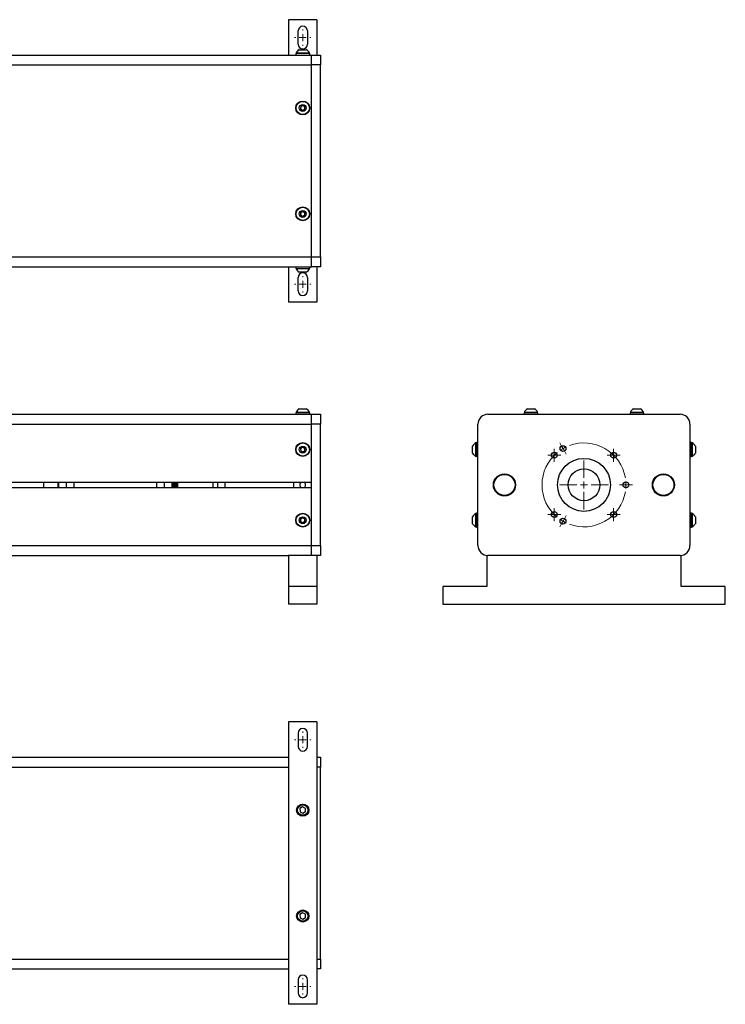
# Model space of a CAD drawing. Header units: inches. Extents: x 1.7 to 41.9, y 3.9 to 31.8.
# Tile 2 of 2: x 22 to 41.9, y 3.9 to 31.8. Entities that reach past the tile are written whole.
import ezdxf

# ---------------------------------------------------------------- set-up
doc = ezdxf.new("R2010")
doc.units = ezdxf.units.IN
doc.header["$MEASUREMENT"] = 0

# ---------------------------------------------------------------- blocks, each defined once
blk = doc.blocks.new('SW_CENTERMARKSYMBOL_5')
at = {"color": 0, "linetype": 'Continuous', "lineweight": 18}
for p, q in [((-1.831, 1.115), (-1.873, 1.187)), ((-1.781, 1.028), (-1.831, 1.115)), ((-1.781, 1.028), (-1.731, 0.942)), ((-1.731, 0.942), (-1.69, 0.87)), ((-1.188, 0.2), (-1.188, 0.694)), ((-1.387, 0), (-1.881, 0)), ((-1.188, 0), (-1.288, 0)), ((-1.188, 0), (-1.188, 0.1)), ((-1.188, 0), (-1.188, -0.1)), ((-1.188, 0), (-1.087, 0)), ((-0.988, 0), (-0.494, 0)), ((-0.1, 0), (-0.183, 0)), ((0, 0), (-0.1, 0)), ((0, 0), (0.1, 0)), ((0.1, 0), (0.183, 0)), ((-1.188, -0.2), (-1.188, -0.694)), ((-1.831, -1.115), (-1.873, -1.187)), ((-1.781, -1.028), (-1.831, -1.115)), ((-1.781, -1.028), (-1.731, -0.942)), ((-1.731, -0.942), (-1.69, -0.87))]:
    blk.add_line(p, q, dxfattribs=at)
for radius, start, end in [(1.188, 9.6498, 110.3502), (1.188, 129.6498, 230.3502), (1.188, 120, 124.8249), (1.188, 115.1751, 120), (1.187, 0, 4.8249), (1.187, 355.1751, 0), (1.188, 249.6498, 350.3502), (1.188, 235.1751, 240), (1.188, 240, 244.8249)]:
    blk.add_arc((-1.188, 0), radius, start, end, dxfattribs=at)
blk = doc.blocks.new('SW_CENTERMARKSYMBOL_6')
at = {"color": 0, "linetype": 'Continuous', "lineweight": 18}
for p, q in [((-0.1, 0), (-0.183, 0)), ((0, 0), (-0.1, 0)), ((0, 0.1), (0, 0.183)), ((0, 0), (0, 0.1)), ((0, 0), (0, -0.1)), ((0, 0), (0.1, 0)), ((0.1, 0), (0.183, 0)), ((0, -0.1), (0, -0.183))]:
    blk.add_line(p, q, dxfattribs=at)
blk = doc.blocks.new('SW_CENTERMARKSYMBOL_7')
at = {"color": 0, "linetype": 'Continuous', "lineweight": 18}
for p, q in [((-0.1, 0), (-0.183, 0)), ((0, 0), (-0.1, 0)), ((0, 0.1), (0, 0.183)), ((0, 0), (0, 0.1)), ((0, 0), (0, -0.1)), ((0, 0), (0.1, 0)), ((0.1, 0), (0.183, 0)), ((0, -0.1), (0, -0.183))]:
    blk.add_line(p, q, dxfattribs=at)
blk = doc.blocks.new('SW_CENTERMARKSYMBOL_8')
at = {"color": 0, "linetype": 'Continuous', "lineweight": 18}
for p, q in [((-0.1, 0), (-0.183, 0)), ((0, 0), (-0.1, 0)), ((0, 0.1), (0, 0.183)), ((0, 0), (0, 0.1)), ((0, 0), (0, -0.1)), ((0, 0), (0.1, 0)), ((0.1, 0), (0.183, 0)), ((0, -0.1), (0, -0.183))]:
    blk.add_line(p, q, dxfattribs=at)
blk = doc.blocks.new('SW_CENTERMARKSYMBOL_9')
at = {"color": 0, "linetype": 'Continuous', "lineweight": 18}
for p, q in [((-0.1, 0), (-0.183, 0)), ((0, 0), (-0.1, 0)), ((0, 0.1), (0, 0.183)), ((0, 0), (0, 0.1)), ((0, 0), (0, -0.1)), ((0, 0), (0.1, 0)), ((0.1, 0), (0.183, 0)), ((0, -0.1), (0, -0.183))]:
    blk.add_line(p, q, dxfattribs=at)
blk = doc.blocks.new('SW_CENTERMARKSYMBOL_12')
at = {"color": 0, "linetype": 'Continuous', "lineweight": 18}
for p, q in [((-0.2, 0), (-0.2325, 0)), ((0, 0), (-0.1, 0)), ((0, 0.2), (0, 0.2325)), ((0, 0), (0, 0.1)), ((0, 0), (0, -0.1)), ((0, 0), (0.1, 0)), ((0.2, 0), (0.2325, 0)), ((0, -0.2), (0, -0.2325))]:
    blk.add_line(p, q, dxfattribs=at)
blk = doc.blocks.new('SW_CENTERMARKSYMBOL_13')
at = {"color": 0, "linetype": 'Continuous', "lineweight": 18}
for p, q in [((-0.2, 0), (-0.2325, 0)), ((0, 0), (-0.1, 0)), ((0, 0.2), (0, 0.2325)), ((0, 0), (0, 0.1)), ((0, 0), (0, -0.1)), ((0, 0), (0.1, 0)), ((0.2, 0), (0.2325, 0)), ((0, -0.2), (0, -0.2325))]:
    blk.add_line(p, q, dxfattribs=at)
blk = doc.blocks.new('SW_CENTERMARKSYMBOL_16')
at = {"color": 0, "linetype": 'Continuous', "lineweight": 18}
for p, q in [((-0.2, 0), (-0.2325, 0)), ((0, 0), (-0.1, 0)), ((0, 0.2), (0, 0.2325)), ((0, 0), (0, 0.1)), ((0, 0), (0, -0.1)), ((0, 0), (0.1, 0)), ((0.2, 0), (0.2325, 0)), ((0, -0.2), (0, -0.2325))]:
    blk.add_line(p, q, dxfattribs=at)
blk = doc.blocks.new('SW_CENTERMARKSYMBOL_17')
at = {"color": 0, "linetype": 'Continuous', "lineweight": 18}
for p, q in [((-0.2, 0), (-0.2325, 0)), ((0, 0), (-0.1, 0)), ((0, 0.2), (0, 0.2325)), ((0, 0), (0, 0.1)), ((0, 0), (0, -0.1)), ((0, 0), (0.1, 0)), ((0.2, 0), (0.2325, 0)), ((0, -0.2), (0, -0.2325))]:
    blk.add_line(p, q, dxfattribs=at)

msp = doc.modelspace()

# ---------------------------------------------------------------- linework, layer by layer
at = {"color": 7, "linetype": 'Continuous', "lineweight": 25}
for p, q in [((30.381, 31.774), (29.581, 31.774)), ((29.581, 31.774), (29.581, 30.774)), ((30.381, 31.774), (30.381, 30.774)), ((29.849, 31.079), (29.849, 31.454)), ((30.114, 31.454), (30.114, 31.079)), ((14.231, 30.774), (30.231, 30.774)), ((29.784, 30.817), (29.784, 30.774)), ((30.131, 30.817), (29.784, 30.817)), ((29.794, 30.833), (29.794, 30.817)), ((29.794, 30.833), (30.124, 30.833)), ((29.883, 30.925), (30.056, 30.925)), ((30.056, 30.925), (30.079, 30.925)), ((30.124, 30.833), (30.168, 30.833)), ((30.178, 30.817), (30.131, 30.817)), ((30.168, 30.817), (30.168, 30.833)), ((30.178, 30.774), (30.178, 30.817)), ((30.231, 30.492), (30.231, 30.774)), ((30.231, 30.774), (30.481, 30.774)), ((30.231, 30.493), (30.231, 30.774)), ((30.481, 30.774), (30.481, 30.493)), ((14.231, 30.492), (30.231, 30.492)), ((30.481, 30.493), (30.231, 30.493)), ((30.231, 25.055), (30.231, 30.493)), ((30.231, 25.056), (30.231, 30.492)), ((30.481, 25.055), (30.481, 30.493)), ((14.231, 25.056), (30.231, 25.056)), ((30.231, 24.774), (30.231, 25.056)), ((30.231, 25.055), (30.481, 25.055)), ((30.231, 24.774), (30.231, 25.055)), ((30.481, 25.055), (30.481, 24.774)), ((14.231, 24.774), (30.231, 24.774)), ((29.581, 24.774), (29.581, 23.774)), ((29.784, 24.774), (29.784, 24.731)), ((29.784, 24.731), (30.176, 24.731)), ((29.794, 24.731), (29.794, 24.714)), ((30.168, 24.714), (29.794, 24.714)), ((30.079, 24.622), (29.883, 24.622)), ((30.168, 24.714), (30.168, 24.731)), ((30.176, 24.731), (30.178, 24.731)), ((30.178, 24.731), (30.178, 24.774)), ((30.481, 24.774), (30.231, 24.774)), ((30.381, 24.774), (30.381, 23.774)), ((29.849, 24.094), (29.849, 24.469)), ((30.114, 24.469), (30.114, 24.094)), ((30.381, 23.774), (29.581, 23.774)), ((29.784, 20.643), (29.784, 20.6)), ((30.178, 20.643), (29.784, 20.643)), ((29.794, 20.659), (29.794, 20.643)), ((29.794, 20.659), (30.168, 20.659)), ((29.883, 20.751), (30.079, 20.751)), ((30.079, 20.751), (30.079, 20.751)), ((30.168, 20.643), (30.168, 20.659)), ((30.168, 20.659), (30.168, 20.659)), ((30.178, 20.6), (30.178, 20.643)), ((36.245, 20.643), (36.245, 20.6)), ((36.436, 20.643), (36.245, 20.643)), ((36.255, 20.659), (36.255, 20.643)), ((36.255, 20.659), (36.436, 20.659)), ((36.344, 20.751), (36.439, 20.751)), ((36.436, 20.659), (36.629, 20.659)), ((36.639, 20.643), (36.436, 20.643)), ((36.439, 20.751), (36.541, 20.751)), ((36.629, 20.643), (36.629, 20.659)), ((36.639, 20.6), (36.639, 20.643)), ((39.245, 20.643), (39.245, 20.6)), ((39.419, 20.643), (39.245, 20.643)), ((39.255, 20.659), (39.255, 20.643)), ((39.255, 20.659), (39.42, 20.659)), ((39.344, 20.751), (39.43, 20.751)), ((39.639, 20.643), (39.419, 20.643)), ((39.42, 20.659), (39.629, 20.659)), ((39.43, 20.751), (39.541, 20.751)), ((39.629, 20.643), (39.629, 20.659)), ((39.639, 20.6), (39.639, 20.643)), ((14.231, 20.6), (30.231, 20.6)), ((30.231, 20.318), (30.231, 20.6)), ((30.231, 20.6), (30.481, 20.6)), ((30.231, 20.319), (30.231, 20.6)), ((30.481, 20.6), (30.481, 20.319)), ((35.223, 20.6), (40.661, 20.6)), ((14.231, 20.318), (30.231, 20.318)), ((30.481, 20.319), (30.231, 20.319)), ((30.231, 16.881), (30.231, 20.319)), ((30.231, 18.675), (30.231, 20.318)), ((30.481, 16.881), (30.481, 20.319)), ((34.942, 16.881), (34.942, 20.319)), ((40.942, 20.319), (40.942, 16.881)), ((34.791, 19.613), (34.791, 19.698)), ((34.791, 19.501), (34.791, 19.613)), ((34.899, 19.787), (34.883, 19.787)), ((34.883, 19.626), (34.883, 19.787)), ((34.883, 19.413), (34.883, 19.626)), ((34.942, 19.796), (34.899, 19.796)), ((34.899, 19.796), (34.899, 19.627)), ((34.899, 19.627), (34.899, 19.403)), ((40.985, 19.796), (40.942, 19.796)), ((40.942, 19.518), (40.945, 19.522)), ((40.942, 19.522), (40.942, 19.522)), ((40.985, 19.727), (40.985, 19.796)), ((41.002, 19.787), (40.985, 19.787)), ((40.985, 19.403), (40.985, 19.727)), ((41.002, 19.787), (41.002, 19.72)), ((41.002, 19.72), (41.002, 19.413)), ((41.094, 19.698), (41.094, 19.663)), ((41.094, 19.663), (41.094, 19.501)), ((34.883, 19.413), (34.899, 19.413)), ((34.899, 19.403), (34.942, 19.403)), ((40.942, 19.403), (40.985, 19.403)), ((40.985, 19.413), (41.002, 19.413)), ((35.459, 18.808), (35.484, 18.833)), ((35.901, 18.833), (35.926, 18.808)), ((39.959, 18.808), (39.984, 18.833)), ((40.401, 18.833), (40.426, 18.808)), ((14.231, 18.675), (30.231, 18.675)), ((14.231, 18.525), (30.231, 18.525)), ((22.657, 18.525), (22.657, 18.675)), ((23.057, 18.525), (23.057, 18.675)), ((23.064, 18.653), (23.063, 18.652)), ((23.071, 18.642), (23.071, 18.643)), ((23.071, 18.548), (23.072, 18.545)), ((23.072, 18.675), (23.072, 18.525)), ((23.287, 18.675), (23.287, 18.525)), ((23.507, 18.525), (23.507, 18.675)), ((25.846, 18.675), (25.846, 18.525)), ((26.066, 18.525), (26.066, 18.675)), ((26.281, 18.525), (26.281, 18.675)), ((26.304, 18.652), (26.303, 18.645)), ((26.305, 18.652), (26.305, 18.652)), ((26.348, 18.647), (26.347, 18.65)), ((26.355, 18.548), (26.356, 18.555)), ((26.367, 18.647), (26.366, 18.644)), ((26.368, 18.647), (26.369, 18.647)), ((26.377, 18.659), (26.378, 18.658)), ((26.378, 18.641), (26.377, 18.641)), ((26.386, 18.652), (26.386, 18.652)), ((26.433, 18.675), (26.433, 18.525)), ((27.433, 18.675), (27.433, 18.525)), ((27.566, 18.675), (27.566, 18.525)), ((27.786, 18.525), (27.786, 18.675)), ((29.731, 18.525), (29.731, 18.675)), ((30.231, 16.882), (30.231, 18.525)), ((35.68, 18.287), (35.671, 18.287)), ((35.714, 18.287), (35.705, 18.287)), ((40.18, 18.287), (40.171, 18.287)), ((40.21, 18.287), (40.174, 18.287)), ((40.214, 18.287), (40.205, 18.287)), ((34.791, 17.6), (34.791, 17.698)), ((34.791, 17.501), (34.791, 17.6)), ((34.899, 17.787), (34.883, 17.787)), ((34.883, 17.6), (34.883, 17.787)), ((34.883, 17.413), (34.883, 17.6)), ((34.942, 17.796), (34.899, 17.796)), ((34.899, 17.796), (34.899, 17.6)), ((34.899, 17.6), (34.899, 17.403)), ((40.985, 17.796), (40.942, 17.796)), ((40.985, 17.684), (40.985, 17.796)), ((41.002, 17.787), (40.985, 17.787)), ((40.985, 17.403), (40.985, 17.684)), ((41.002, 17.787), (41.002, 17.68)), ((41.002, 17.68), (41.002, 17.413)), ((41.094, 17.698), (41.094, 17.642)), ((41.094, 17.642), (41.094, 17.501)), ((34.883, 17.413), (34.899, 17.413)), ((34.899, 17.403), (34.942, 17.403)), ((40.942, 17.52), (40.944, 17.522)), ((40.942, 17.403), (40.985, 17.403)), ((40.985, 17.413), (41.002, 17.413)), ((14.231, 16.882), (30.231, 16.882)), ((30.231, 16.6), (30.231, 16.882)), ((30.231, 16.881), (30.481, 16.881)), ((30.231, 16.6), (30.231, 16.881)), ((30.481, 16.881), (30.481, 16.6)), ((14.881, 16.6), (29.581, 16.6)), ((30.381, 16.6), (29.581, 16.6)), ((29.581, 16.6), (29.581, 15.725)), ((30.381, 16.6), (30.381, 15.725)), ((30.481, 16.6), (30.381, 16.6)), ((35.192, 16.6), (35.192, 15.725)), ((40.661, 16.6), (35.223, 16.6)), ((40.692, 15.725), (40.692, 16.6)), ((30.381, 15.725), (29.581, 15.725)), ((29.581, 15.725), (29.581, 15.225)), ((30.381, 15.725), (30.381, 15.225)), ((33.942, 15.725), (33.942, 15.225)), ((35.192, 15.725), (33.942, 15.725)), ((41.942, 15.725), (40.692, 15.725)), ((41.942, 15.225), (41.942, 15.725)), ((30.381, 15.225), (29.581, 15.225)), ((33.942, 15.225), (41.942, 15.225)), ((30.381, 11.891), (29.581, 11.891)), ((29.581, 11.891), (29.581, 3.891)), ((30.381, 11.891), (30.381, 3.891)), ((29.849, 11.571), (29.849, 11.196)), ((30.114, 11.196), (30.114, 11.571)), ((14.881, 10.891), (29.581, 10.891)), ((30.381, 10.891), (30.481, 10.891)), ((30.481, 10.891), (30.481, 10.61)), ((14.881, 10.609), (29.581, 10.609)), ((30.481, 10.61), (30.381, 10.61)), ((30.481, 5.172), (30.481, 10.61)), ((29.976, 9.482), (29.9, 9.432)), ((30.057, 9.44), (29.976, 9.482)), ((29.9, 9.432), (29.905, 9.341)), ((29.905, 9.341), (29.986, 9.3)), ((29.986, 9.3), (30.062, 9.35)), ((30.062, 9.35), (30.057, 9.44)), ((29.976, 6.482), (29.9, 6.432)), ((29.9, 6.432), (29.905, 6.341)), ((30.057, 6.44), (29.976, 6.482)), ((30.062, 6.35), (30.057, 6.44)), ((29.905, 6.341), (29.986, 6.3)), ((29.986, 6.3), (30.062, 6.35)), ((14.881, 5.173), (29.581, 5.173)), ((30.381, 5.172), (30.481, 5.172)), ((30.481, 5.172), (30.481, 4.891)), ((14.881, 4.891), (29.581, 4.891)), ((30.481, 4.891), (30.381, 4.891)), ((29.849, 4.586), (29.849, 4.211)), ((30.114, 4.211), (30.114, 4.586)), ((30.381, 3.891), (29.581, 3.891))]:
    msp.add_line(p, q, dxfattribs=at)
at = {"color": 7, "linetype": 'Continuous', "lineweight": 25, "flags": 128}
for points in [[(26.347, 18.648), (26.348, 18.647), (26.349, 18.64), (26.35, 18.629), (26.351, 18.617), (26.352, 18.604), (26.353, 18.591), (26.353, 18.58), (26.354, 18.57), (26.356, 18.556), (26.357, 18.548), (26.36, 18.542), (26.363, 18.54), (26.366, 18.54), (26.366, 18.54)], [(35.379, 18.601), (35.381, 18.568), (35.388, 18.526)], [(35.997, 18.531), (35.998, 18.535), (36.005, 18.602)], [(39.879, 18.601), (39.881, 18.568), (39.887, 18.531)], [(40.496, 18.526), (40.498, 18.535), (40.505, 18.602)]]:
    msp.add_lwpolyline(points, dxfattribs=at)
at = {"color": 7, "linetype": 'Continuous', "lineweight": 25}
for centre, radius in [((29.981, 29.274), 0.197), ((29.981, 29.274), 0.187), ((29.981, 29.274), 0.0984), ((29.981, 26.274), 0.197), ((29.981, 26.274), 0.187), ((29.981, 26.274), 0.0984), ((29.981, 19.6), 0.197), ((29.981, 19.6), 0.187), ((29.981, 19.6), 0.0984), ((37.102, 19.439), 0.0827), ((37.348, 19.628), 0.0827), ((38.782, 19.439), 0.0827), ((37.942, 18.6), 0.75), ((37.942, 18.602), 0.45), ((35.692, 18.6), 0.313), ((35.692, 18.6), 0.313), ((35.692, 18.6), 0.298), ((39.13, 18.6), 0.0827), ((40.192, 18.6), 0.313), ((40.192, 18.6), 0.313), ((40.192, 18.6), 0.298), ((29.981, 17.6), 0.197), ((29.981, 17.6), 0.187), ((29.981, 17.6), 0.0984), ((37.102, 17.76), 0.0827), ((37.348, 17.571), 0.0827), ((38.782, 17.76), 0.0827), ((29.981, 9.391), 0.172), ((29.981, 9.391), 0.165), ((29.981, 9.391), 0.146), ((29.981, 6.391), 0.172), ((29.981, 6.391), 0.165), ((29.981, 6.391), 0.146)]:
    msp.add_circle(centre, radius, dxfattribs=at)
for centre, radius, start, end in [((29.981, 31.454), 0.133, 0, 180), ((29.981, 31.079), 0.133, 180, 0), ((29.981, 30.742), 0.208, 118.2227, 153.9627), ((29.981, 30.742), 0.208, 26.0373, 61.7773), ((29.981, 29.274), 0.0682, 143.0976, 203.0976), ((29.981, 29.274), 0.0682, 83.0976, 143.0976), ((29.981, 29.274), 0.0682, 23.0976, 83.0976), ((29.981, 29.274), 0.0682, 323.0976, 23.0976), ((29.981, 29.274), 0.0682, 203.0976, 263.0976), ((29.981, 29.274), 0.0682, 263.0976, 323.0976), ((29.981, 26.274), 0.0682, 148.2592, 208.2592), ((29.981, 26.274), 0.0682, 208.2592, 268.2592), ((29.981, 26.274), 0.0682, 88.2592, 148.2592), ((29.981, 26.274), 0.0682, 268.2592, 328.2592), ((29.981, 26.274), 0.0682, 28.2592, 88.2592), ((29.981, 26.274), 0.0682, 328.2592, 28.2592), ((29.981, 24.806), 0.208, 206.0373, 241.7773), ((29.981, 24.469), 0.133, 0, 180), ((29.981, 24.806), 0.208, 298.2227, 333.9627), ((29.981, 24.094), 0.133, 180, 0), ((29.981, 20.568), 0.208, 118.2227, 153.9627), ((29.981, 20.568), 0.208, 26.0373, 61.7773), ((36.442, 20.568), 0.208, 118.2227, 153.9627), ((36.442, 20.568), 0.208, 26.0373, 61.7773), ((39.442, 20.568), 0.208, 118.2227, 153.9627), ((39.442, 20.568), 0.208, 26.0373, 61.7773), ((35.223, 20.319), 0.281, 90, 180), ((40.661, 20.319), 0.281, 0, 90), ((29.981, 19.6), 0.0682, 158.1186, 218.1186), ((29.981, 19.6), 0.0682, 98.1186, 158.1186), ((29.981, 19.6), 0.0682, 218.1186, 278.1186), ((29.981, 19.6), 0.0682, 38.1186, 98.1186), ((29.981, 19.6), 0.0682, 278.1186, 338.1186), ((29.981, 19.6), 0.0682, 338.1186, 38.1186), ((34.974, 19.6), 0.208, 116.0373, 151.7773), ((40.91, 19.6), 0.208, 28.2227, 63.9627), ((34.974, 19.6), 0.208, 208.2227, 243.9627), ((40.91, 19.6), 0.208, 296.0373, 331.7773), ((29.981, 18.6), 0.0827, 114.8865, 245.1135), ((29.981, 18.6), 0.0827, 0, 65.1135), ((29.981, 18.6), 0.0827, 294.8865, 0), ((29.981, 17.6), 0.0682, 150, 210), ((29.981, 17.6), 0.0682, 90, 150), ((29.981, 17.6), 0.0682, 30, 90), ((29.981, 17.6), 0.0682, 330, 30), ((34.974, 17.6), 0.208, 116.0373, 151.7773), ((40.91, 17.6), 0.208, 28.2227, 63.9627), ((29.981, 17.6), 0.0682, 210, 270), ((29.981, 17.6), 0.0682, 270, 330), ((34.974, 17.6), 0.208, 208.2227, 243.9627), ((40.91, 17.6), 0.208, 296.0373, 331.7773), ((35.223, 16.881), 0.281, 180, 270), ((40.661, 16.881), 0.281, 270, 0), ((29.981, 11.571), 0.133, 0, 180), ((29.981, 11.196), 0.133, 180, 0), ((29.981, 4.586), 0.133, 0, 180), ((29.981, 4.211), 0.133, 180, 0)]:
    msp.add_arc(centre, radius, start, end, dxfattribs=at)
for points, knots in [([(29.926, 29.315), (29.926, 29.311), (29.925, 29.3), (29.922, 29.28), (29.92, 29.261), (29.919, 29.25), (29.918, 29.247)], [0, 0, 0, 0, 0.1809417, 0.5062934, 0.8439762, 1, 1, 1, 1]), ([(29.989, 29.342), (29.98, 29.338), (29.965, 29.331), (29.943, 29.322), (29.931, 29.317), (29.926, 29.315)], [0, 0, 0, 0, 0.439119, 0.751373, 1, 1, 1, 1]), ([(30.044, 29.301), (30.036, 29.307), (30.023, 29.317), (30.003, 29.331), (29.993, 29.338), (29.989, 29.342)], [0, 0, 0, 0, 0.4391168, 0.7513694, 1, 1, 1, 1]), ([(30.036, 29.233), (30.036, 29.236), (30.037, 29.247), (30.04, 29.266), (30.042, 29.286), (30.043, 29.297), (30.044, 29.301)], [0, 0, 0, 0, 0.156026, 0.493708, 0.819058, 1, 1, 1, 1]), ([(29.918, 29.247), (29.926, 29.241), (29.939, 29.231), (29.959, 29.217), (29.969, 29.209), (29.973, 29.206)], [0, 0, 0, 0, 0.4391114, 0.7513602, 1, 1, 1, 1]), ([(29.973, 29.206), (29.982, 29.21), (29.997, 29.217), (30.019, 29.226), (30.031, 29.231), (30.036, 29.233)], [0, 0, 0, 0, 0.4391197, 0.7513582, 1, 1, 1, 1]), ([(29.923, 26.31), (29.923, 26.306), (29.923, 26.295), (29.922, 26.275), (29.921, 26.256), (29.921, 26.245), (29.921, 26.242)], [0, 0, 0, 0, 0.180941, 0.506291, 0.843974, 1, 1, 1, 1]), ([(29.921, 26.242), (29.929, 26.236), (29.943, 26.228), (29.964, 26.215), (29.974, 26.209), (29.979, 26.206)], [0, 0, 0, 0, 0.4391082, 0.751367, 1, 1, 1, 1]), ([(29.983, 26.342), (29.974, 26.337), (29.96, 26.33), (29.938, 26.318), (29.928, 26.312), (29.923, 26.31)], [0, 0, 0, 0, 0.4391209, 0.7513677, 1, 1, 1, 1]), ([(29.979, 26.206), (29.988, 26.21), (30.002, 26.218), (30.024, 26.23), (30.034, 26.236), (30.039, 26.238)], [0, 0, 0, 0, 0.439113, 0.751364, 1, 1, 1, 1]), ([(30.041, 26.306), (30.033, 26.311), (30.019, 26.32), (29.998, 26.333), (29.988, 26.339), (29.983, 26.342)], [0, 0, 0, 0, 0.4391143, 0.7513646, 1, 1, 1, 1]), ([(30.039, 26.238), (30.039, 26.241), (30.039, 26.252), (30.04, 26.271), (30.041, 26.291), (30.041, 26.302), (30.041, 26.306)], [0, 0, 0, 0, 0.156026, 0.493709, 0.819059, 1, 1, 1, 1]), ([(29.971, 19.667), (29.964, 19.661), (29.951, 19.651), (29.931, 19.636), (29.922, 19.628), (29.918, 19.625)], [0, 0, 0, 0, 0.439114, 0.751368, 1, 1, 1, 1]), ([(29.918, 19.625), (29.918, 19.621), (29.92, 19.61), (29.923, 19.59), (29.925, 19.571), (29.927, 19.561), (29.927, 19.557)], [0, 0, 0, 0, 0.180942, 0.5062912, 0.8439723, 1, 1, 1, 1]), ([(29.927, 19.557), (29.936, 19.554), (29.952, 19.548), (29.974, 19.539), (29.986, 19.534), (29.991, 19.532)], [0, 0, 0, 0, 0.439114, 0.751363, 1, 1, 1, 1]), ([(30.035, 19.642), (30.026, 19.645), (30.01, 19.652), (29.988, 19.661), (29.976, 19.665), (29.971, 19.667)], [0, 0, 0, 0, 0.4391288, 0.7513775, 1, 1, 1, 1]), ([(29.991, 19.532), (29.998, 19.538), (30.011, 19.548), (30.031, 19.563), (30.04, 19.571), (30.044, 19.574)], [0, 0, 0, 0, 0.439121, 0.751365, 1, 1, 1, 1]), ([(30.044, 19.574), (30.044, 19.577), (30.042, 19.588), (30.04, 19.607), (30.037, 19.627), (30.035, 19.638), (30.035, 19.642)], [0, 0, 0, 0, 0.156026, 0.493708, 0.81906, 1, 1, 1, 1]), ([(40.986, 19.683), (40.985, 19.685), (40.982, 19.689), (40.98, 19.694), (40.978, 19.698)], [0, 0, 0, 0, 0.281613, 1, 1, 1, 1]), ([(23.063, 18.594), (23.062, 18.598), (23.062, 18.607), (23.06, 18.622), (23.059, 18.636), (23.057, 18.643), (23.057, 18.645)], [0, 0, 0, 0, 0.220956, 0.436302, 0.853762, 1, 1, 1, 1]), ([(23.057, 18.541), (23.057, 18.54), (23.058, 18.54), (23.06, 18.54), (23.061, 18.54)], [0, 0, 0, 0, 0.313672, 1, 1, 1, 1]), ([(23.061, 18.54), (23.06, 18.54), (23.06, 18.54), (23.059, 18.543), (23.059, 18.543)], [0, 0, 0, 0, 0.930102, 1, 1, 1, 1]), ([(23.063, 18.651), (23.062, 18.649), (23.062, 18.645), (23.061, 18.635), (23.06, 18.628), (23.06, 18.625)], [0, 0, 0, 0, 0.399783, 0.771137, 1, 1, 1, 1]), ([(23.06, 18.54), (23.062, 18.54), (23.064, 18.54), (23.067, 18.543), (23.07, 18.548), (23.07, 18.553), (23.07, 18.555)], [0, 0, 0, 0, 0.195012, 0.381575, 0.72749, 1, 1, 1, 1]), ([(23.071, 18.66), (23.07, 18.659), (23.068, 18.659), (23.065, 18.657), (23.063, 18.654), (23.063, 18.652), (23.063, 18.651)], [0, 0, 0, 0, 0.257345, 0.511409, 0.759621, 1, 1, 1, 1]), ([(23.065, 18.555), (23.065, 18.555), (23.066, 18.555), (23.066, 18.557), (23.066, 18.561), (23.065, 18.568), (23.064, 18.58), (23.063, 18.589), (23.063, 18.594)], [0, 0, 0, 0, 0.006511, 0.140744, 0.305965, 0.503676, 0.734887, 1, 1, 1, 1]), ([(23.064, 18.65), (23.064, 18.649), (23.065, 18.646), (23.066, 18.633), (23.067, 18.615), (23.068, 18.601), (23.068, 18.594)], [0, 0, 0, 0, 0.248522, 0.498029, 0.748523, 1, 1, 1, 1]), ([(23.064, 18.576), (23.065, 18.579), (23.065, 18.588), (23.066, 18.601), (23.067, 18.608), (23.067, 18.61)], [0, 0, 0, 0, 0.3458645, 0.826974, 1, 1, 1, 1]), ([(23.068, 18.594), (23.068, 18.587), (23.069, 18.574), (23.07, 18.558), (23.071, 18.548), (23.072, 18.547), (23.072, 18.547)], [0, 0, 0, 0, 0.26295, 0.527199, 0.792729, 1, 1, 1, 1]), ([(26.288, 18.574), (26.288, 18.574), (26.289, 18.574), (26.288, 18.572), (26.286, 18.571), (26.283, 18.57), (26.281, 18.57), (26.279, 18.57)], [0, 0, 0, 0, 0.020223, 0.265134, 0.510182, 0.755055, 1, 1, 1, 1]), ([(26.288, 18.574), (26.288, 18.579), (26.288, 18.587), (26.287, 18.601), (26.286, 18.614), (26.285, 18.627), (26.284, 18.64), (26.283, 18.648), (26.282, 18.652), (26.282, 18.654), (26.282, 18.655), (26.282, 18.655)], [0, 0, 0, 0, 0.142312, 0.274343, 0.395925, 0.506936, 0.695752, 0.84071, 0.940291, 0.993111, 1, 1, 1, 1]), ([(26.282, 18.54), (26.283, 18.54), (26.285, 18.54), (26.287, 18.541), (26.289, 18.542), (26.292, 18.547), (26.292, 18.548), (26.293, 18.554), (26.293, 18.556)], [0, 0, 0, 0, 0.079341, 0.149086, 0.259248, 0.333257, 0.756349, 1, 1, 1, 1]), ([(26.292, 18.66), (26.291, 18.659), (26.289, 18.659), (26.285, 18.657), (26.283, 18.654), (26.283, 18.651), (26.283, 18.65)], [0, 0, 0, 0, 0.192582, 0.386462, 0.78519, 1, 1, 1, 1]), ([(26.285, 18.644), (26.285, 18.644), (26.285, 18.643), (26.286, 18.637), (26.286, 18.628), (26.287, 18.613), (26.288, 18.597), (26.289, 18.584), (26.29, 18.577), (26.29, 18.574)], [0, 0, 0, 0, 0.075626, 0.201946, 0.356498, 0.540704, 0.754739, 0.87358, 1, 1, 1, 1]), ([(26.287, 18.597), (26.287, 18.6), (26.287, 18.603), (26.288, 18.606), (26.288, 18.607)], [0, 0, 0, 0, 0.724391, 1, 1, 1, 1]), ([(26.29, 18.574), (26.291, 18.569), (26.292, 18.56), (26.295, 18.549), (26.298, 18.541), (26.301, 18.54), (26.303, 18.54)], [0, 0, 0, 0, 0.233068, 0.479897, 0.737129, 1, 1, 1, 1]), ([(26.299, 18.57), (26.298, 18.57), (26.296, 18.57), (26.293, 18.571), (26.291, 18.572), (26.29, 18.573), (26.29, 18.574)], [0, 0, 0, 0, 0.256401, 0.512584, 0.76906, 1, 1, 1, 1]), ([(26.308, 18.574), (26.308, 18.579), (26.307, 18.587), (26.306, 18.601), (26.305, 18.613), (26.304, 18.627), (26.303, 18.64), (26.302, 18.648), (26.301, 18.652), (26.301, 18.654), (26.3, 18.655), (26.299, 18.657), (26.297, 18.659), (26.294, 18.659), (26.293, 18.66), (26.292, 18.66)], [0, 0, 0, 0, 0.1264631, 0.2438898, 0.352148, 0.4510998, 0.6197455, 0.7497009, 0.8395691, 0.8880982, 0.902726, 0.9255114, 0.9577752, 0.9776655, 1, 1, 1, 1]), ([(26.299, 18.57), (26.299, 18.576), (26.298, 18.59), (26.297, 18.613), (26.295, 18.635), (26.294, 18.652), (26.293, 18.66), (26.292, 18.659), (26.292, 18.658)], [0, 0, 0, 0, 0.176693, 0.353387, 0.544917, 0.736442, 0.927962, 1, 1, 1, 1]), ([(26.299, 18.57), (26.3, 18.57), (26.303, 18.57), (26.306, 18.571), (26.307, 18.572), (26.307, 18.572)], [0, 0, 0, 0, 0.333319, 0.66654, 1, 1, 1, 1]), ([(26.299, 18.57), (26.299, 18.565), (26.3, 18.554), (26.301, 18.543), (26.302, 18.538), (26.303, 18.54), (26.303, 18.54)], [0, 0, 0, 0, 0.27794, 0.6383984, 0.9988532, 1, 1, 1, 1]), ([(26.303, 18.54), (26.304, 18.54), (26.306, 18.54), (26.31, 18.543), (26.312, 18.548), (26.313, 18.553), (26.313, 18.555)], [0, 0, 0, 0, 0.140511, 0.296791, 0.664751, 1, 1, 1, 1]), ([(26.313, 18.66), (26.312, 18.659), (26.31, 18.659), (26.307, 18.657), (26.305, 18.654), (26.304, 18.652), (26.304, 18.651)], [0, 0, 0, 0, 0.250655, 0.500895, 0.75086, 1, 1, 1, 1]), ([(26.305, 18.649), (26.305, 18.647), (26.306, 18.644), (26.307, 18.632), (26.309, 18.616), (26.31, 18.597), (26.311, 18.578), (26.312, 18.563), (26.313, 18.551), (26.314, 18.549), (26.315, 18.547)], [0, 0, 0, 0, 0.122379, 0.245502, 0.369377, 0.494002, 0.619377, 0.745502, 0.872379, 1, 1, 1, 1]), ([(26.309, 18.611), (26.308, 18.606), (26.308, 18.599), (26.307, 18.591), (26.307, 18.589)], [0, 0, 0, 0, 0.614965, 1, 1, 1, 1]), ([(26.323, 18.648), (26.323, 18.65), (26.323, 18.653), (26.32, 18.657), (26.317, 18.659), (26.314, 18.659), (26.313, 18.66)], [0, 0, 0, 0, 0.2370161, 0.4845513, 0.7400635, 1, 1, 1, 1]), ([(26.313, 18.659), (26.314, 18.659), (26.314, 18.659), (26.315, 18.649), (26.317, 18.632), (26.318, 18.611), (26.319, 18.588), (26.32, 18.566), (26.322, 18.55), (26.323, 18.54), (26.324, 18.541), (26.324, 18.541)], [0, 0, 0, 0, 0.0816489, 0.2019633, 0.322276, 0.44259, 0.5629037, 0.6832176, 0.8035301, 0.9238445, 1, 1, 1, 1]), ([(26.314, 18.55), (26.314, 18.548), (26.315, 18.546), (26.317, 18.542), (26.32, 18.54), (26.323, 18.54), (26.324, 18.54)], [0, 0, 0, 0, 0.240003, 0.488129, 0.74232, 1, 1, 1, 1]), ([(26.333, 18.55), (26.332, 18.551), (26.331, 18.553), (26.33, 18.564), (26.329, 18.579), (26.328, 18.597), (26.326, 18.616), (26.325, 18.632), (26.324, 18.645), (26.323, 18.649), (26.323, 18.651)], [0, 0, 0, 0, 0.1223071, 0.2453815, 0.3692231, 0.4938361, 0.6192205, 0.7453764, 0.8723034, 1, 1, 1, 1]), ([(26.334, 18.66), (26.333, 18.659), (26.331, 18.659), (26.327, 18.656), (26.325, 18.651), (26.324, 18.647), (26.324, 18.644)], [0, 0, 0, 0, 0.145937, 0.303841, 0.662112, 1, 1, 1, 1]), ([(26.324, 18.54), (26.325, 18.54), (26.327, 18.54), (26.331, 18.542), (26.333, 18.545), (26.333, 18.548), (26.333, 18.549)], [0, 0, 0, 0, 0.253253, 0.504996, 0.754262, 1, 1, 1, 1]), ([(26.328, 18.644), (26.328, 18.644), (26.328, 18.644), (26.328, 18.642), (26.328, 18.637), (26.329, 18.628), (26.33, 18.616), (26.331, 18.605), (26.331, 18.591), (26.332, 18.577), (26.333, 18.564), (26.335, 18.553), (26.336, 18.546), (26.336, 18.547), (26.337, 18.547)], [0, 0, 0, 0, 0.014532, 0.059012, 0.110238, 0.233698, 0.307203, 0.388583, 0.477973, 0.575531, 0.681418, 0.795782, 0.918771, 1, 1, 1, 1]), ([(26.33, 18.611), (26.33, 18.608), (26.329, 18.601), (26.329, 18.593), (26.328, 18.589)], [0, 0, 0, 0, 0.361279, 1, 1, 1, 1]), ([(26.332, 18.547), (26.333, 18.547), (26.333, 18.547), (26.334, 18.55), (26.334, 18.553), (26.334, 18.554)], [0, 0, 0, 0, 0.403731, 0.799255, 1, 1, 1, 1]), ([(26.334, 18.659), (26.335, 18.659), (26.335, 18.661), (26.336, 18.656), (26.337, 18.644), (26.338, 18.625), (26.34, 18.602), (26.341, 18.579), (26.342, 18.559), (26.344, 18.545), (26.344, 18.539), (26.345, 18.54), (26.345, 18.54)], [0, 0, 0, 0, 0.00563, 0.125866, 0.246102, 0.366337, 0.486573, 0.606809, 0.727045, 0.84728, 0.967516, 1, 1, 1, 1]), ([(26.354, 18.552), (26.353, 18.552), (26.353, 18.551), (26.352, 18.556), (26.351, 18.565), (26.35, 18.576), (26.349, 18.589), (26.349, 18.602), (26.348, 18.615), (26.347, 18.628), (26.346, 18.641), (26.344, 18.651), (26.342, 18.656), (26.338, 18.659), (26.336, 18.659), (26.334, 18.66)], [0, 0, 0, 0, 0.042464, 0.140186, 0.233652, 0.322681, 0.407103, 0.486754, 0.561461, 0.631054, 0.75376, 0.854797, 0.935667, 0.969657, 1, 1, 1, 1]), ([(26.336, 18.549), (26.336, 18.547), (26.337, 18.545), (26.339, 18.542), (26.342, 18.54), (26.344, 18.54), (26.345, 18.54)], [0, 0, 0, 0, 0.249481, 0.49949, 0.749557, 1, 1, 1, 1]), ([(26.347, 18.652), (26.346, 18.651), (26.346, 18.65), (26.345, 18.645), (26.345, 18.644)], [0, 0, 0, 0, 0.7627521, 1, 1, 1, 1]), ([(26.345, 18.54), (26.346, 18.54), (26.349, 18.54), (26.352, 18.543), (26.354, 18.546), (26.355, 18.55), (26.355, 18.551)], [0, 0, 0, 0, 0.260282, 0.515984, 0.763437, 1, 1, 1, 1]), ([(26.356, 18.66), (26.355, 18.659), (26.352, 18.659), (26.349, 18.657), (26.347, 18.654), (26.346, 18.651), (26.346, 18.65)], [0, 0, 0, 0, 0.2570895, 0.5109713, 0.7592289, 1, 1, 1, 1]), ([(26.351, 18.61), (26.351, 18.61), (26.351, 18.604), (26.35, 18.596), (26.35, 18.59), (26.35, 18.589)], [0, 0, 0, 0, 0.09382, 0.801824, 1, 1, 1, 1]), ([(26.353, 18.552), (26.353, 18.552), (26.354, 18.551), (26.354, 18.55), (26.354, 18.549)], [0, 0, 0, 0, 0.010784, 1, 1, 1, 1]), ([(26.365, 18.65), (26.365, 18.652), (26.365, 18.654), (26.362, 18.657), (26.359, 18.659), (26.357, 18.659), (26.356, 18.66)], [0, 0, 0, 0, 0.24487, 0.493936, 0.74604, 1, 1, 1, 1]), ([(26.356, 18.659), (26.356, 18.659), (26.357, 18.66), (26.358, 18.652), (26.359, 18.637), (26.36, 18.617), (26.361, 18.594), (26.363, 18.571), (26.364, 18.553), (26.365, 18.542), (26.366, 18.54), (26.366, 18.54)], [0, 0, 0, 0, 0.050454, 0.17064, 0.290826, 0.41101, 0.531196, 0.651381, 0.771566, 0.891752, 1, 1, 1, 1]), ([(26.366, 18.54), (26.367, 18.54), (26.37, 18.54), (26.372, 18.542), (26.375, 18.548), (26.376, 18.553), (26.377, 18.558), (26.377, 18.559)], [0, 0, 0, 0, 0.047019, 0.314142, 0.602556, 0.974231, 1, 1, 1, 1]), ([(26.377, 18.659), (26.375, 18.659), (26.373, 18.658), (26.37, 18.654), (26.367, 18.65), (26.367, 18.648), (26.367, 18.648)], [0, 0, 0, 0, 0.333978, 0.660971, 0.975091, 1, 1, 1, 1]), ([(26.37, 18.642), (26.37, 18.642), (26.369, 18.643), (26.367, 18.645), (26.367, 18.647), (26.367, 18.648)], [0, 0, 0, 0, 0.0502319, 0.5253687, 1, 1, 1, 1]), ([(26.369, 18.653), (26.37, 18.654), (26.371, 18.656), (26.374, 18.658), (26.377, 18.658), (26.378, 18.658)], [0, 0, 0, 0, 0.333455, 0.666684, 1, 1, 1, 1]), ([(26.369, 18.647), (26.37, 18.645), (26.37, 18.642), (26.371, 18.629), (26.373, 18.613), (26.374, 18.595), (26.375, 18.577), (26.376, 18.561), (26.377, 18.55), (26.378, 18.548), (26.379, 18.547)], [0, 0, 0, 0, 0.120387, 0.242066, 0.365058, 0.489376, 0.615027, 0.742017, 0.870344, 1, 1, 1, 1]), ([(26.38, 18.658), (26.38, 18.658), (26.379, 18.659), (26.378, 18.659), (26.377, 18.659)], [0, 0, 0, 0, 0.157976, 1, 1, 1, 1]), ([(26.388, 18.54), (26.387, 18.54), (26.386, 18.542), (26.385, 18.555), (26.384, 18.573), (26.383, 18.596), (26.381, 18.619), (26.38, 18.639), (26.379, 18.653), (26.378, 18.657), (26.378, 18.658)], [0, 0, 0, 0, 0.1284047, 0.2571275, 0.3858507, 0.5145734, 0.6432965, 0.77202, 0.9007427, 1, 1, 1, 1]), ([(26.386, 18.653), (26.385, 18.654), (26.384, 18.656), (26.381, 18.658), (26.379, 18.658), (26.378, 18.658)], [0, 0, 0, 0, 0.333449, 0.666581, 1, 1, 1, 1]), ([(26.378, 18.549), (26.378, 18.548), (26.379, 18.545), (26.381, 18.542), (26.384, 18.54), (26.386, 18.54), (26.388, 18.54)], [0, 0, 0, 0, 0.241561, 0.490035, 0.743556, 1, 1, 1, 1]), ([(26.396, 18.55), (26.396, 18.551), (26.395, 18.552), (26.394, 18.562), (26.393, 18.577), (26.392, 18.595), (26.39, 18.614), (26.389, 18.631), (26.388, 18.646), (26.387, 18.65), (26.386, 18.652)], [0, 0, 0, 0, 0.120478, 0.242248, 0.365314, 0.489678, 0.615339, 0.742288, 0.870513, 1, 1, 1, 1]), ([(26.398, 18.66), (26.397, 18.659), (26.395, 18.659), (26.391, 18.656), (26.389, 18.652), (26.388, 18.647), (26.388, 18.645)], [0, 0, 0, 0, 0.147814, 0.306553, 0.66348, 1, 1, 1, 1]), ([(26.388, 18.54), (26.389, 18.54), (26.391, 18.54), (26.394, 18.542), (26.397, 18.545), (26.397, 18.548), (26.397, 18.549)], [0, 0, 0, 0, 0.254572, 0.507025, 0.755976, 1, 1, 1, 1]), ([(26.392, 18.643), (26.392, 18.643), (26.391, 18.643), (26.392, 18.642), (26.392, 18.637), (26.393, 18.627), (26.394, 18.615), (26.394, 18.603), (26.395, 18.59), (26.396, 18.576), (26.397, 18.562), (26.399, 18.552), (26.4, 18.546), (26.4, 18.546), (26.401, 18.547)], [0, 0, 0, 0, 0.016782, 0.062087, 0.114337, 0.239879, 0.314212, 0.396273, 0.486253, 0.584324, 0.690669, 0.805484, 0.928955, 1, 1, 1, 1]), ([(26.392, 18.589), (26.392, 18.591), (26.393, 18.599), (26.394, 18.606), (26.394, 18.611)], [0, 0, 0, 0, 0.390781, 1, 1, 1, 1]), ([(26.396, 18.547), (26.397, 18.547), (26.397, 18.548), (26.398, 18.551), (26.398, 18.554), (26.398, 18.554)], [0, 0, 0, 0, 0.427824, 0.846491, 1, 1, 1, 1]), ([(26.415, 18.556), (26.415, 18.556), (26.416, 18.556), (26.416, 18.559), (26.415, 18.565), (26.414, 18.574), (26.414, 18.586), (26.413, 18.599), (26.412, 18.612), (26.411, 18.625), (26.41, 18.636), (26.409, 18.647), (26.407, 18.654), (26.403, 18.658), (26.401, 18.659), (26.399, 18.66), (26.398, 18.66)], [0, 0, 0, 0, 0.015562, 0.077788, 0.153134, 0.236299, 0.320959, 0.407119, 0.494807, 0.584041, 0.674815, 0.763756, 0.904587, 0.957372, 0.979812, 1, 1, 1, 1]), ([(26.409, 18.541), (26.409, 18.54), (26.408, 18.54), (26.407, 18.55), (26.406, 18.566), (26.404, 18.587), (26.403, 18.61), (26.402, 18.632), (26.4, 18.649), (26.399, 18.659), (26.399, 18.659), (26.398, 18.659)], [0, 0, 0, 0, 0.07709, 0.197161, 0.317233, 0.437304, 0.557376, 0.677447, 0.797518, 0.917589, 1, 1, 1, 1]), ([(26.4, 18.549), (26.4, 18.547), (26.4, 18.545), (26.402, 18.542), (26.405, 18.54), (26.408, 18.54), (26.409, 18.54)], [0, 0, 0, 0, 0.24953, 0.499551, 0.749596, 1, 1, 1, 1]), ([(26.411, 18.652), (26.41, 18.652), (26.41, 18.651), (26.409, 18.646), (26.409, 18.644)], [0, 0, 0, 0, 0.721638, 1, 1, 1, 1]), ([(26.409, 18.54), (26.41, 18.54), (26.413, 18.54), (26.416, 18.543), (26.419, 18.548), (26.419, 18.553), (26.42, 18.555)], [0, 0, 0, 0, 0.141924, 0.293393, 0.631465, 1, 1, 1, 1]), ([(26.42, 18.66), (26.418, 18.659), (26.416, 18.659), (26.413, 18.657), (26.411, 18.654), (26.41, 18.651), (26.41, 18.65)], [0, 0, 0, 0, 0.2558174, 0.5089891, 0.7575906, 1, 1, 1, 1]), ([(26.411, 18.649), (26.411, 18.648), (26.412, 18.648), (26.413, 18.64), (26.414, 18.629), (26.415, 18.616), (26.416, 18.602), (26.417, 18.59), (26.417, 18.579), (26.418, 18.567), (26.419, 18.556), (26.421, 18.548), (26.423, 18.543), (26.426, 18.54), (26.429, 18.54), (26.43, 18.54)], [0, 0, 0, 0, 0.103217, 0.201004, 0.293269, 0.379924, 0.460881, 0.536034, 0.605279, 0.668527, 0.776214, 0.86319, 0.93659, 0.96937, 1, 1, 1, 1]), ([(26.413, 18.589), (26.414, 18.593), (26.414, 18.601), (26.415, 18.608), (26.415, 18.61)], [0, 0, 0, 0, 0.651559, 1, 1, 1, 1]), ([(26.43, 18.54), (26.43, 18.54), (26.43, 18.539), (26.429, 18.545), (26.427, 18.559), (26.426, 18.579), (26.425, 18.602), (26.423, 18.624), (26.422, 18.644), (26.421, 18.656), (26.42, 18.661), (26.42, 18.659), (26.42, 18.659)], [0, 0, 0, 0, 0.031351, 0.151641, 0.271932, 0.392222, 0.512513, 0.632804, 0.753095, 0.873385, 0.993677, 1, 1, 1, 1]), ([(26.429, 18.65), (26.429, 18.651), (26.429, 18.654), (26.426, 18.657), (26.423, 18.659), (26.421, 18.659), (26.42, 18.66)], [0, 0, 0, 0, 0.243159, 0.491911, 0.744751, 1, 1, 1, 1]), ([(26.427, 18.571), (26.428, 18.567), (26.428, 18.562), (26.429, 18.561), (26.429, 18.56)], [0, 0, 0, 0, 0.635726, 1, 1, 1, 1]), ([(26.433, 18.604), (26.433, 18.606), (26.433, 18.611), (26.432, 18.621), (26.432, 18.633), (26.431, 18.643), (26.429, 18.65), (26.429, 18.652), (26.428, 18.652)], [0, 0, 0, 0, 0.057715, 0.222305, 0.398933, 0.587511, 0.787928, 1, 1, 1, 1]), ([(26.433, 18.655), (26.432, 18.652), (26.431, 18.649), (26.43, 18.644), (26.43, 18.644)], [0, 0, 0, 0, 0.979338, 1, 1, 1, 1]), ([(26.43, 18.54), (26.431, 18.54), (26.432, 18.54), (26.433, 18.54), (26.433, 18.54)], [0, 0, 0, 0, 0.8080642, 1, 1, 1, 1]), ([(29.981, 17.668), (29.973, 17.663), (29.958, 17.655), (29.937, 17.642), (29.927, 17.636), (29.922, 17.634)], [0, 0, 0, 0, 0.439113, 0.751371, 1, 1, 1, 1]), ([(29.922, 17.634), (29.922, 17.63), (29.922, 17.619), (29.922, 17.599), (29.922, 17.579), (29.922, 17.569), (29.922, 17.565)], [0, 0, 0, 0, 0.180942, 0.506293, 0.843974, 1, 1, 1, 1]), ([(30.04, 17.634), (30.032, 17.639), (30.017, 17.647), (29.996, 17.659), (29.986, 17.665), (29.981, 17.668)], [0, 0, 0, 0, 0.4391206, 0.7513604, 1, 1, 1, 1]), ([(30.04, 17.565), (30.04, 17.569), (30.04, 17.579), (30.04, 17.599), (30.04, 17.619), (30.04, 17.63), (30.04, 17.634)], [0, 0, 0, 0, 0.156026, 0.493707, 0.819058, 1, 1, 1, 1]), ([(29.922, 17.565), (29.93, 17.561), (29.945, 17.552), (29.966, 17.54), (29.976, 17.534), (29.981, 17.531)], [0, 0, 0, 0, 0.439113, 0.751371, 1, 1, 1, 1]), ([(29.981, 17.531), (29.989, 17.536), (30.004, 17.545), (30.025, 17.557), (30.035, 17.563), (30.04, 17.565)], [0, 0, 0, 0, 0.439121, 0.751361, 1, 1, 1, 1])]:
    msp.add_open_spline(points, degree=3, knots=knots, dxfattribs=at)

# ---------------------------------------------------------------- block references
at = {"color": 7, "linetype": 'Continuous', "lineweight": 18}
for name, p in [('SW_CENTERMARKSYMBOL_13', (29.981, 31.266)), ('SW_CENTERMARKSYMBOL_12', (29.981, 24.281)), ('SW_CENTERMARKSYMBOL_5', (39.13, 18.6)), ('SW_CENTERMARKSYMBOL_6', (37.102, 19.439)), ('SW_CENTERMARKSYMBOL_9', (38.782, 19.439)), ('SW_CENTERMARKSYMBOL_7', (37.102, 17.76)), ('SW_CENTERMARKSYMBOL_8', (38.782, 17.76)), ('SW_CENTERMARKSYMBOL_17', (29.981, 11.383)), ('SW_CENTERMARKSYMBOL_16', (29.981, 4.398))]:
    msp.add_blockref(name, p, dxfattribs=at)

doc.saveas('drawing.dxf')
